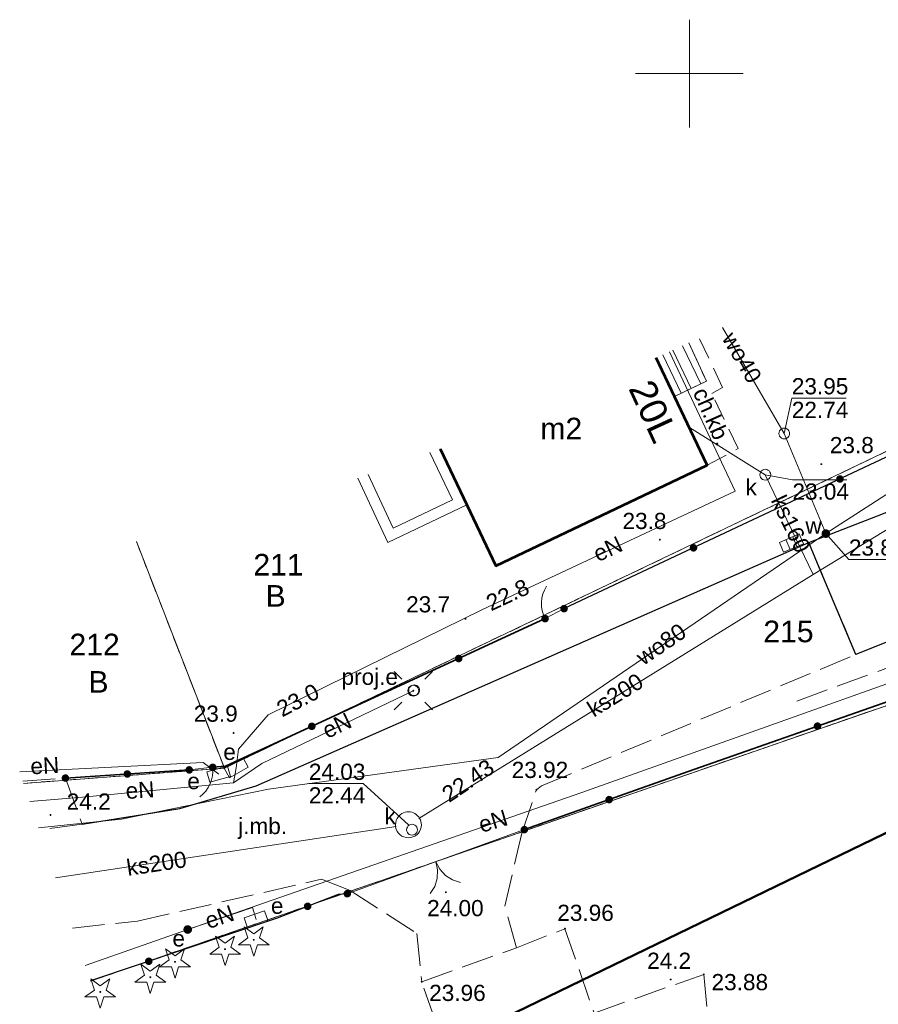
# Model space of a CAD drawing. Extents: x 5491061 to 5491264, y 5912943 to 5913060.
# Tile 6 of 7: x 5491169 to 5491209, y 5913007 to 5913052. Entities that reach past the tile are written whole.
import ezdxf
from ezdxf.enums import TextEntityAlignment as Align

# ---------------------------------------------------------------- set-up
doc = ezdxf.new("R2010")
doc.units = 0
for name, pattern in [('DGN Style 3', [2.568211, 1.834436, -0.733774]), ('PRZER1-1', [1, 0.5, -0.5]), ('PRZER2-1', [1.5, 1, -0.5]), ('PRZER3-1', [2, 1.5, -0.5])]:
    doc.linetypes.add(name, pattern=pattern)
doc.layers.get('0').update_dxf_attribs({"linetype": 'CONTINUOUS'})
for name, color, linetype, lineweight in [('GEPADR_O', 7, 'CONTINUOUS', 18), ('GEPPGD', 7, 'CONTINUOUS', 18), ('GESBTO', 7, 'CONTINUOUS', 18), ('GESBZO', 7, 'CONTINUOUS', 50), ('GESBZO_O', 7, 'CONTINUOUS', 50), ('GESDZI', 7, 'CONTINUOUS', 18), ('GESDZI_O', 7, 'CONTINUOUS', 18), ('GESKKL', 82, 'CONTINUOUS', 18), ('GESSCH', 7, 'CONTINUOUS', 18), ('GESUZY', 96, 'CONTINUOUS', 18), ('GESUZY_O', 96, 'CONTINUOUS', 18), ('GSLKBR', 7, 'CONTINUOUS', 18), ('GSLKFU', 7, 'CONTINUOUS', 18), ('GSLKOG', 7, 'CONTINUOUS', 35), ('GSLKRW', 7, 'CONTINUOUS', 25), ('GSPRDI', 96, 'CONTINUOUS', 18), ('GSPWPN', 7, 'CONTINUOUS', 13), ('GSPWPN_O', 7, 'CONTINUOUS', 13), ('GSPWPS', 7, 'CONTINUOUS', 13), ('GSPWPS_O', 7, 'CONTINUOUS', 13), ('GSSKOA', 7, 'CONTINUOUS', 18), ('GSSKOA_O', 7, 'CONTINUOUS', 18), ('GSSKOD', 7, 'CONTINUOUS', 18), ('GSSKOD_O', 7, 'CONTINUOUS', 18), ('GSSOTW', 7, 'CONTINUOUS', 18), ('GULEPR', 1, 'CONTINUOUS', 18), ('GULEPR_O', 1, 'CONTINUOUS', 18), ('GULKPR', 36, 'CONTINUOUS', 18), ('GULKPR_O', 36, 'CONTINUOUS', 18), ('GULTPR', 30, 'CONTINUOUS', 18), ('GULWPR', 5, 'CONTINUOUS', 18), ('GULWPR_O', 5, 'CONTINUOUS', 18), ('GUPELA', 7, 'CONTINUOUS', 18), ('GUPESE', 1, 'CONTINUOUS', 18), ('GUPESE_O', 1, 'CONTINUOUS', 18), ('GUPEUT', 1, 'CONTINUOUS', 18), ('GUPEUT_O', 1, 'CONTINUOUS', 18), ('GUPIKP', 7, 'CONTINUOUS', 18), ('GUPISN', 7, 'CONTINUOUS', 18), ('GUPISN_O', 7, 'CONTINUOUS', 18), ('GUPIWZ', 7, 'CONTINUOUS', 18), ('GUPIWZ_O', 7, 'CONTINUOUS', 18), ('GUPKKS', 36, 'CONTINUOUS', 18), ('GUPKSD', 36, 'CONTINUOUS', 18), ('GUPKSD_O', 36, 'CONTINUOUS', 18), ('GUPPRZ_O', 7, 'CONTINUOUS', 18), ('GUPWZA', 5, 'CONTINUOUS', 18), ('GUPWZA_O', 5, 'CONTINUOUS', 18), ('GUSIKP', 7, 'CONTINUOUS', 18), ('Siatka krzyży', 7, 'CONTINUOUS', 18), ('Zakres opracowania', 1, 'DGN Style 3', 50)]:
    doc.layers.add(name, color=color, linetype=linetype, lineweight=lineweight)
doc.styles.add('Arial', font='arial.ttf')

# ---------------------------------------------------------------- blocks, each defined once
blk = doc.blocks.new('D_GSPWPN1')
blk.add_hatch(color=0).paths.add_polyline_path([(-0.045, 0), (-0.043467, -0.011647), (-0.038971, -0.0225), (-0.03182, -0.03182), (-0.0225, -0.038971), (-0.011647, -0.043467), (0, -0.045), (0.011647, -0.043467), (0.0225, -0.038971), (0.03182, -0.03182), (0.038971, -0.0225), (0.043467, -0.011647), (0.045, 0), (0.043467, 0.011647), (0.038971, 0.0225), (0.03182, 0.03182), (0.0225, 0.038971), (0.011647, 0.043467), (0, 0.045), (-0.011647, 0.043467), (-0.0225, 0.038971), (-0.03182, 0.03182), (-0.038971, 0.0225), (-0.043467, 0.011647)])
blk = doc.blocks.new('D_GSPWPS1')
blk.add_hatch(color=0).paths.add_polyline_path([(-0.045, 0), (-0.043467, -0.011647), (-0.038971, -0.0225), (-0.03182, -0.03182), (-0.0225, -0.038971), (-0.011647, -0.043467), (0, -0.045), (0.011647, -0.043467), (0.0225, -0.038971), (0.03182, -0.03182), (0.038971, -0.0225), (0.043467, -0.011647), (0.045, 0), (0.043467, 0.011647), (0.038971, 0.0225), (0.03182, 0.03182), (0.0225, 0.038971), (0.011647, 0.043467), (0, 0.045), (-0.011647, 0.043467), (-0.0225, 0.038971), (-0.03182, 0.03182), (-0.038971, 0.0225), (-0.043467, 0.011647)])
blk = doc.blocks.new('D_GSPRDI1')
blk.add_hatch(color=0).paths.add_polyline_path([(0, -0.045), (0.013906, -0.042798), (0.02645, -0.036406), (0.036406, -0.02645), (0.042798, -0.013906), (0.045, 0), (0.042798, 0.013906), (0.036406, 0.02645), (0.02645, 0.036406), (0.013906, 0.042798), (0, 0.045), (-0.013906, 0.042798), (-0.02645, 0.036406), (-0.036406, 0.02645), (-0.042798, 0.013906), (-0.045, 0), (-0.042798, -0.013906), (-0.036406, -0.02645), (-0.02645, -0.036406), (-0.013906, -0.042798)])
at = {"color": 0}
blk.add_lwpolyline([(0.272471, 0.088531), (0.713338, -0.231778), (0.168396, -0.231778), (0, -0.750048), (-0.168396, -0.231778), (-0.713338, -0.231778), (-0.272471, 0.088531), (-0.440867, 0.606801), (0, 0.286493), (0.440867, 0.606801)], close=True, dxfattribs=at)
blk = doc.blocks.new('D_GUPKSD1_1')
at = {"color": 0}
blk.add_lwpolyline([(0, 0.25), (0.064705, 0.241481), (0.125, 0.216506), (0.176777, 0.176777), (0.216506, 0.125), (0.241481, 0.064705), (0.25, 0), (0.241481, -0.064705), (0.216506, -0.125), (0.176777, -0.176777), (0.125, -0.216506), (0.064705, -0.241481), (0, -0.25), (-0.064705, -0.241481), (-0.125, -0.216506), (-0.176777, -0.176777), (-0.216506, -0.125), (-0.241481, -0.064705), (-0.25, 0), (-0.241481, 0.064705), (-0.216506, 0.125), (-0.176777, 0.176777), (-0.125, 0.216506), (-0.064705, 0.241481)], close=True, dxfattribs=at)
blk = doc.blocks.new('D_GUPKKS1')
at = {"color": 0}
blk.add_lwpolyline([(0.5, -0.25), (-0.5, -0.25), (-0.5, 0.25), (0.5, 0.25)], close=True, dxfattribs=at)
for points in [[(-0.175, -0.25), (-0.175, 0.25)], [(0.175, -0.25), (0.175, 0.25)]]:
    blk.add_lwpolyline(points, dxfattribs=at)
blk = doc.blocks.new('D_GUPESE1')
at = {"color": 0}
blk.add_lwpolyline([(-0.5, -0.25), (-0.5, 0.25), (0.5, 0.25), (0.5, -0.25)], close=True, dxfattribs=at)
blk = doc.blocks.new('D_GUPEUT1')
blk.add_hatch(color=0).paths.add_polyline_path([(-0.2, 0), (-0.193185, -0.051764), (-0.173205, -0.1), (-0.141421, -0.141421), (-0.1, -0.173205), (-0.051764, -0.193185), (0, -0.2), (0.051764, -0.193185), (0.1, -0.173205), (0.141421, -0.141421), (0.173205, -0.1), (0.193185, -0.051764), (0.2, 0), (0.193185, 0.051764), (0.173205, 0.1), (0.141421, 0.141421), (0.1, 0.173205), (0.051764, 0.193185), (0, 0.2), (-0.051764, 0.193185), (-0.1, 0.173205), (-0.141421, 0.141421), (-0.173205, 0.1), (-0.193185, 0.051764)])
blk = doc.blocks.new('D_GUPELA2')
blk.add_hatch(color=0).paths.add_polyline_path([(-0.001087, 0.044987), (0.011881, 0.043403), (0.021281, 0.03965), (0.030065, 0.033482), (0.038133, 0.023893), (0.043117, 0.012881), (0.044986, 0.001113), (0.044323, -0.007777), (0.040557, -0.019497), (0.033417, -0.030138), (0.024849, -0.037517), (0.013788, -0.042836), (0.002013, -0.044955), (-0.00982, -0.043916), (-0.020466, -0.040077), (-0.029541, -0.033946), (-0.036867, -0.025804), (-0.04187, -0.01649), (-0.04461, -0.005909), (-0.044532, 0.006476), (-0.041285, 0.017903), (-0.034764, 0.028574), (-0.024479, 0.03776), (-0.013449, 0.042943)])
at = {"color": 0}
for points in [[(-0.883883, 0.883883), (-0.53033, 0.53033)], [(0.883883, 0.883883), (0.53033, 0.53033)], [(-0.883883, -0.883883), (-0.53033, -0.53033)], [(0.883883, -0.883883), (0.53033, -0.53033)]]:
    blk.add_lwpolyline(points, dxfattribs=at)
blk = doc.blocks.new('D_GUPELA1')
at = {"color": 0}
blk.add_lwpolyline([(0, 0.25), (0.064705, 0.241481), (0.125, 0.216506), (0.176777, 0.176777), (0.216506, 0.125), (0.241481, 0.064705), (0.25, 0), (0.241481, -0.064705), (0.216506, -0.125), (0.176777, -0.176777), (0.125, -0.216506), (0.064705, -0.241481), (0, -0.25), (-0.064705, -0.241481), (-0.125, -0.216506), (-0.176777, -0.176777), (-0.216506, -0.125), (-0.241481, -0.064705), (-0.25, 0), (-0.241481, 0.064705), (-0.216506, 0.125), (-0.176777, 0.176777), (-0.125, 0.216506), (-0.064705, 0.241481)], close=True, dxfattribs=at)
blk = doc.blocks.new('D_GUPWZA1')
blk.add_hatch(color=0).paths.add_polyline_path([(-0.2, 0), (-0.193185, -0.051764), (-0.173205, -0.1), (-0.141421, -0.141421), (-0.1, -0.173205), (-0.051764, -0.193185), (0, -0.2), (0.051764, -0.193185), (0.1, -0.173205), (0.141421, -0.141421), (0.173205, -0.1), (0.193185, -0.051764), (0.2, 0), (0.193185, 0.051764), (0.173205, 0.1), (0.141421, 0.141421), (0.1, 0.173205), (0.051764, 0.193185), (0, 0.2), (-0.051764, 0.193185), (-0.1, 0.173205), (-0.141421, 0.141421), (-0.173205, 0.1), (-0.193185, 0.051764)])
blk = doc.blocks.new('D_GUPIKP1_1')
at = {"color": 0}
blk.add_lwpolyline([(0, 0.25), (0.064705, 0.241481), (0.125, 0.216506), (0.176777, 0.176777), (0.216506, 0.125), (0.241481, 0.064705), (0.25, 0), (0.241481, -0.064705), (0.216506, -0.125), (0.176777, -0.176777), (0.125, -0.216506), (0.064705, -0.241481), (0, -0.25), (-0.064705, -0.241481), (-0.125, -0.216506), (-0.176777, -0.176777), (-0.216506, -0.125), (-0.241481, -0.064705), (-0.25, 0), (-0.241481, 0.064705), (-0.216506, 0.125), (-0.176777, 0.176777), (-0.125, 0.216506), (-0.064705, 0.241481)], close=True, dxfattribs=at)
blk = doc.blocks.new('D_GUPIWZ1_1')
at = {"color": 0}
blk.add_lwpolyline([(0, 0.25), (0.064705, 0.241481), (0.125, 0.216506), (0.176777, 0.176777), (0.216506, 0.125), (0.241481, 0.064705), (0.25, 0), (0.241481, -0.064705), (0.216506, -0.125), (0.176777, -0.176777), (0.125, -0.216506), (0.064705, -0.241481), (0, -0.25), (-0.064705, -0.241481), (-0.125, -0.216506), (-0.176777, -0.176777), (-0.216506, -0.125), (-0.241481, -0.064705), (-0.25, 0), (-0.241481, 0.064705), (-0.216506, 0.125), (-0.176777, 0.176777), (-0.125, 0.216506), (-0.064705, 0.241481)], close=True, dxfattribs=at)
blk = doc.blocks.new('D_GUPISN1')
at = {"color": 0}
blk.add_lwpolyline([(0, 0.25), (0.064705, 0.241481), (0.125, 0.216506), (0.176777, 0.176777), (0.216506, 0.125), (0.241481, 0.064705), (0.25, 0), (0.241481, -0.064705), (0.216506, -0.125), (0.176777, -0.176777), (0.125, -0.216506), (0.064705, -0.241481), (0, -0.25), (-0.064705, -0.241481), (-0.125, -0.216506), (-0.176777, -0.176777), (-0.216506, -0.125), (-0.241481, -0.064705), (-0.25, 0), (-0.241481, 0.064705), (-0.216506, 0.125), (-0.176777, 0.176777), (-0.125, 0.216506), (-0.064705, 0.241481)], close=True, dxfattribs=at)
blk = doc.blocks.new('D_GEPPGD1_2')
blk.add_hatch(color=0).paths.add_polyline_path([(0, -0.045), (0.013906, -0.042798), (0.02645, -0.036406), (0.036406, -0.02645), (0.042798, -0.013906), (0.045, 0), (0.042798, 0.013906), (0.036406, 0.02645), (0.02645, 0.036406), (0.013906, 0.042798), (0, 0.045), (-0.013906, 0.042798), (-0.02645, 0.036406), (-0.036406, 0.02645), (-0.042798, 0.013906), (-0.045, 0), (-0.042798, -0.013906), (-0.036406, -0.02645), (-0.02645, -0.036406), (-0.013906, -0.042798)])
blk = doc.blocks.new('D_KOLO')
blk.add_hatch(color=0).paths.add_polyline_path([(-0.175, 0), (-0.169037, -0.045293), (-0.151554, -0.0875), (-0.123744, -0.123744), (-0.0875, -0.151554), (-0.045293, -0.169037), (0, -0.175), (0.045293, -0.169037), (0.0875, -0.151554), (0.123744, -0.123744), (0.151554, -0.0875), (0.169037, -0.045293), (0.175, 0), (0.169037, 0.045293), (0.151554, 0.0875), (0.123744, 0.123744), (0.0875, 0.151554), (0.045293, 0.169037), (0, 0.175), (-0.045293, 0.169037), (-0.0875, 0.151554), (-0.123744, 0.123744), (-0.151554, 0.0875), (-0.169037, 0.045293)])
blk = doc.blocks.new('D_GSLKOG1')
blk.add_hatch(color=0).paths.add_polyline_path([(-0.175, 0), (-0.169037, -0.045293), (-0.151554, -0.0875), (-0.123744, -0.123744), (-0.0875, -0.151554), (-0.045293, -0.169037), (0, -0.175), (0.045293, -0.169037), (0.0875, -0.151554), (0.123744, -0.123744), (0.151554, -0.0875), (0.169037, -0.045293), (0.175, 0), (0.169037, 0.045293), (0.151554, 0.0875), (0.123744, 0.123744), (0.0875, 0.151554), (0.045293, 0.169037), (0, 0.175), (-0.045293, 0.169037), (-0.0875, 0.151554), (-0.123744, 0.123744), (-0.151554, 0.0875), (-0.169037, 0.045293)])
blk = doc.blocks.new('D_GSLKFU1')
at = {"color": 0}
blk.add_lwpolyline([(0, 0), (-0.012833, -0.195789), (-0.051111, -0.388229), (-0.114181, -0.574025), (-0.200962, -0.75), (-0.30997, -0.913142), (-0.43934, -1.06066), (-0.586858, -1.19003), (-0.75, -1.299038)], dxfattribs=at)
blk = doc.blocks.new('D_GSLKBR1')
at = {"color": 0}
for points in [[(1.299038, 0.75), (1.06066, 0.43934), (0.75, 0.200962), (0.388229, 0.051111), (0, 0)], [(0, 0), (0.388229, -0.051111), (0.75, -0.200962), (1.06066, -0.43934), (1.299038, -0.75)]]:
    blk.add_lwpolyline(points, dxfattribs=at)

msp = doc.modelspace()

# ---------------------------------------------------------------- linework, layer by layer
at = {"layer": 'GESBTO', "color": 7, "linetype": 'Continuous', "lineweight": 13, "elevation": 10.18, "flags": 128}
for points in [[(5491184.636, 5913031.245), (5491186.02, 5913028.27), (5491189.68, 5913030.01), (5491188.441, 5913032.613)], [(5491185.108, 5913031.415), (5491186.261, 5913028.938), (5491189.014, 5913030.247), (5491187.968, 5913032.443)]]:
    msp.add_lwpolyline(points, dxfattribs=at)
at = {"layer": 'GESBZO', "color": 250, "linetype": 'Continuous', "lineweight": 53, "elevation": 10.18, "flags": 128}
msp.add_lwpolyline([(5491188.441, 5913032.613), (5491189.68, 5913030.01), (5491191.03, 5913027.19), (5491200.83, 5913031.85), (5491199.31, 5913035.04), (5491198.456, 5913036.83)], dxfattribs=at)
at = {"layer": 'GESDZI', "color": 7, "linetype": 'Continuous', "lineweight": 13, "elevation": 10.22, "flags": 128}
for points in [[(5491174.36, 5913028.32), (5491178.44, 5913017.81), (5491212.9, 5913034.29), (5491209.582, 5913041.914)], [(5491172.232, 5913007.936), (5491217.7, 5913023.67), (5491212.9, 5913034.29), (5491178.44, 5913017.81), (5491169.13, 5913017.106)], [(5491169.13, 5913017.106), (5491178.44, 5913017.81), (5491174.36, 5913028.32)], [(5491177.467, 5912992.464), (5491198.54, 5912994.11), (5491195.8, 5912999.17), (5491222.72, 5913013.04), (5491217.7, 5913023.67), (5491172.232, 5913007.936)]]:
    msp.add_lwpolyline(points, dxfattribs=at)
at = {"layer": 'GESKKL', "color": 92, "linetype": 'PRZER3-1', "lineweight": 13, "elevation": 10.06}
msp.add_lwpolyline([(5491177.467, 5912992.464), (5491198.54, 5912994.11), (5491195.8, 5912999.17), (5491222.72, 5913013.04), (5491217.7, 5913023.67), (5491172.232, 5913007.936)], dxfattribs=at)
at = {"layer": 'GESSCH', "color": 7, "linetype": 'Continuous', "lineweight": 13, "elevation": 10.18, "flags": 128}
for points in [[(5491199.976, 5913037.524), (5491200.79, 5913035.74), (5491199.31, 5913035.04), (5491198.456, 5913036.83)], [(5491199.682, 5913037.39), (5491200.529, 5913035.616)], [(5491198.773, 5913036.974), (5491199.625, 5913035.189)], [(5491199.228, 5913037.182), (5491200.077, 5913035.403)]]:
    msp.add_lwpolyline(points, dxfattribs=at)
at = {"layer": 'GESUZY', "color": 96, "linetype": 'PRZER1-1', "lineweight": 13, "elevation": 10.08}
for points in [[(5491174.36, 5913028.32), (5491178.44, 5913017.81), (5491212.9, 5913034.29), (5491209.582, 5913041.914)], [(5491172.232, 5913007.936), (5491217.7, 5913023.67), (5491212.9, 5913034.29), (5491178.44, 5913017.81), (5491169.13, 5913017.105)], [(5491169.13, 5913017.105), (5491178.44, 5913017.81), (5491174.36, 5913028.32)], [(5491177.467, 5912992.464), (5491198.54, 5912994.11), (5491195.8, 5912999.17), (5491222.72, 5913013.04), (5491217.7, 5913023.67), (5491172.232, 5913007.936)]]:
    msp.add_lwpolyline(points, dxfattribs=at)
at = {"layer": 'GSLKBR', "color": 7, "linetype": 'Continuous', "lineweight": 18, "elevation": 10.18}
msp.add_lwpolyline([(5491184.14, 5913011.99), (5491192.35, 5913014.96)], dxfattribs=at)
at = {"layer": 'GSLKFU', "color": 7, "linetype": 'Continuous', "lineweight": 18, "elevation": 10.18}
for points in [[(5491194.191, 5913025.203), (5491193.31, 5913024.74)], [(5491176.81, 5913017.73), (5491177.9, 5913017.85)]]:
    msp.add_lwpolyline(points, dxfattribs=at)
at = {"layer": 'GSLKOG', "color": 7, "linetype": 'Continuous', "lineweight": 30, "elevation": 10.18, "flags": 128}
for points in [[(5491209.548, 5913041.899), (5491212.98, 5913034.03), (5491194.191, 5913025.203)], [(5491184.14, 5913011.99), (5491183.71, 5913011.96), (5491180.89, 5913010.85), (5491172.226, 5913007.955)]]:
    msp.add_lwpolyline(points, dxfattribs=at)
at = {"layer": 'GSLKOG', "color": 7, "linetype": 'Continuous', "lineweight": 35, "elevation": 10.18}
for points in [[(5491193.31, 5913024.74), (5491178.49, 5913017.9), (5491177.9, 5913017.85)], [(5491192.35, 5913014.96), (5491200.209, 5913017.746), (5491211.668, 5913021.767), (5491217.7, 5913023.57)], [(5491176.81, 5913017.73), (5491171.07, 5913017.35)]]:
    msp.add_lwpolyline(points, dxfattribs=at)
at = {"layer": 'GSLKRW', "color": 7, "linetype": 'Continuous', "lineweight": 25, "elevation": 10.18}
for points in [[(5491221.077, 5913022.13), (5491219.857, 5913023.97), (5491218.621, 5913024.745), (5491217.419, 5913025.318), (5491216.902, 5913025.633), (5491215.757, 5913025.79), (5491214.948, 5913025.813), (5491214.071, 5913025.633), (5491207.72, 5913023.08), (5491205.938, 5913027.303), (5491205.54, 5913028.27), (5491209.003, 5913029.607), (5491210.767, 5913030.368), (5491211.769, 5913031.068), (5491212.76, 5913032.144), (5491213.327, 5913032.941), (5491213.883, 5913034.149), (5491214.076, 5913035.26), (5491214.065, 5913036.601)], [(5491171.84, 5913015.21), (5491176.37, 5913015.94), (5491179.92, 5913016.99), (5491205.54, 5913028.27)]]:
    msp.add_lwpolyline(points, dxfattribs=at)
at = {"layer": 'GSSKOA', "color": 7, "linetype": 'PRZER3-1', "lineweight": 18, "elevation": 10.18}
msp.add_lwpolyline([(5491221.077, 5913022.13), (5491219.857, 5913023.97), (5491218.621, 5913024.745), (5491217.419, 5913025.318), (5491216.902, 5913025.633), (5491215.757, 5913025.79), (5491214.948, 5913025.813), (5491214.071, 5913025.633), (5491207.72, 5913023.08), (5491205.54, 5913028.27), (5491209.003, 5913029.607), (5491210.767, 5913030.368), (5491211.769, 5913031.068), (5491212.76, 5913032.144), (5491213.327, 5913032.941), (5491213.883, 5913034.149), (5491214.076, 5913035.26), (5491214.065, 5913036.601)], close=True, dxfattribs=at)
at = {"layer": 'GSSKOA', "color": 7, "linetype": 'PRZER3-1', "lineweight": 13, "elevation": 10.18}
msp.add_lwpolyline([(5491171.398, 5913010.401), (5491174.42, 5913010.72), (5491182.95, 5913012.66), (5491184.28, 5913012.14), (5491187.37, 5913010.14), (5491187.59, 5913007.91), (5491191.98, 5913009.48), (5491191.45, 5913011.41), (5491192.23, 5913014.8), (5491192.91, 5913016.81), (5491193.15, 5913016.99), (5491207.72, 5913023.08), (5491205.54, 5913028.27), (5491179.92, 5913016.99), (5491176.37, 5913015.94), (5491171.84, 5913015.21), (5491169.861, 5913014.945)], dxfattribs=at)
at = {"layer": 'GSSKOD', "color": 7, "linetype": 'PRZER2-1', "lineweight": 13, "elevation": 10.18}
msp.add_lwpolyline([(5491199.976, 5913037.524), (5491200.79, 5913035.74), (5491199.31, 5913035.04), (5491200.83, 5913031.85), (5491202.26, 5913032.62), (5491201.04, 5913035.17), (5491201.54, 5913035.45), (5491200.459, 5913037.745)], dxfattribs=at)
at = {"layer": 'GSSOTW', "color": 7, "linetype": 'PRZER3-1', "lineweight": 13, "elevation": 10.18}
msp.add_lwpolyline([(5491169.094, 5913017.21), (5491171.07, 5913017.35), (5491171.84, 5913015.21), (5491169.861, 5913014.945)], dxfattribs=at)
at = {"layer": 'GSSOTW', "color": 7, "linetype": 'PRZER3-1', "lineweight": 18, "elevation": 10.18}
msp.add_lwpolyline([(5491187.59, 5913007.91), (5491191.98, 5913009.48), (5491194.23, 5913010.37), (5491195.58, 5913006.46), (5491200.67, 5913008.25), (5491200.98, 5913005.04), (5491204.9, 5913006.29), (5491205.88, 5913003.77), (5491204.19, 5913002.52), (5491198.36, 5913000.19), (5491198.6, 5912999.58), (5491191.45, 5912996.75)], close=True, dxfattribs=at)
at = {"layer": 'GULEPR', "color": 1, "linetype": 'Continuous', "lineweight": 13, "elevation": 10.14, "flags": 128}
for points in [[(5491178.99, 5913017.83), (5491179.09, 5913018.69), (5491180.47, 5913020.28), (5491190.37, 5913025.15), (5491202.13, 5913030.65), (5491199.073, 5913037.112)], [(5491225.494, 5913034.866), (5491224.532, 5913034.578), (5491227.637, 5913028.413), (5491219.053, 5913025.24), (5491195.015, 5913016.68), (5491176.74, 5913010.33), (5491171.984, 5913008.67)], [(5491168.95, 5913017.636), (5491177.46, 5913018.07), (5491178.178, 5913017.53)], [(5491169.414, 5913016.266), (5491171.87, 5913016.47), (5491178.87, 5913017.13)]]:
    msp.add_lwpolyline(points, dxfattribs=at)
at = {"layer": 'GULEPR', "color": 1, "linetype": 'Continuous', "lineweight": 18, "true_color": 0xff0000, "elevation": 10.14}
for points in [[(5491178.87, 5913017.13), (5491180.18, 5913018.03), (5491187.2, 5913021.4)], [(5491178.87, 5913017.13), (5491178.99, 5913017.83)], [(5491176.74, 5913010.33), (5491179.74, 5913011.35), (5491179.91, 5913010.8)]]:
    msp.add_lwpolyline(points, dxfattribs=at)
at = {"layer": 'GULKPR', "color": 36, "linetype": 'Continuous', "lineweight": 18, "true_color": 0x803300, "elevation": 10.14}
for points in [[(5491220.119, 5913035.53), (5491205.74, 5913026.78), (5491187.464, 5913015.484)], [(5491205.74, 5913026.78), (5491203.52, 5913031.41), (5491199.999, 5913033.595)]]:
    msp.add_lwpolyline(points, dxfattribs=at)
at = {"layer": 'GULKPR', "color": 36, "linetype": 'Continuous', "lineweight": 13, "elevation": 10.14, "flags": 128}
msp.add_lwpolyline([(5491186.41, 5913015.099), (5491170.609, 5913012.732)], dxfattribs=at)
at = {"layer": 'GULTPR', "color": 30, "linetype": 'PRZER3-1', "lineweight": 13, "elevation": 10.14}
msp.add_lwpolyline([(5491209.752, 5913041.992), (5491213.19, 5913034.12), (5491212.85, 5913033.45), (5491211.28, 5913032.52), (5491213.9, 5913024.18), (5491204.79, 5913020.85)], dxfattribs=at)
at = {"layer": 'GULWPR', "color": 5, "linetype": 'Continuous', "lineweight": 13, "elevation": 10.14, "flags": 128}
for points in [[(5491206.33, 5913028.68), (5491204.4, 5913033.32), (5491201.533, 5913038.236)], [(5491212.629, 5913032.742), (5491206.33, 5913028.68), (5491191.138, 5913018.301), (5491180.485, 5913016.831), (5491173.671, 5913015.438), (5491169.825, 5913015.05)]]:
    msp.add_lwpolyline(points, dxfattribs=at)
at = {"layer": 'GUPPRZ_O', "color": 5, "linetype": 'Continuous', "lineweight": 13, "true_color": 0x0000ff, "elevation": 10.8, "flags": 128}
for points in [[(5491204.4, 5913033.32), (5491204.749, 5913034.963), (5491207.269, 5913034.963)], [(5491206.33, 5913028.68), (5491207.395, 5913027.488), (5491209.915, 5913027.488)]]:
    msp.add_lwpolyline(points, dxfattribs=at)
at = {"layer": 'GUPPRZ_O', "color": 36, "linetype": 'Continuous', "lineweight": 13, "true_color": 0x803300, "elevation": 10.8, "flags": 128}
msp.add_lwpolyline([(5491203.52, 5913031.41), (5491204.778, 5913031.176), (5491207.298, 5913031.176)], dxfattribs=at)
at = {"layer": 'GUPPRZ_O', "color": 7, "linetype": 'Continuous', "lineweight": 13, "elevation": 10.8, "flags": 128}
msp.add_lwpolyline([(5491186.974, 5913015.183), (5491184.876, 5913017.096), (5491182.356, 5913017.096)], dxfattribs=at)
at = {"layer": 'GUSIKP', "color": 36, "linetype": 'Continuous', "lineweight": 18, "true_color": 0x803300, "elevation": 10.14}
msp.add_lwpolyline([(5491187.574, 5913015.183, 0.57735), (5491186.674, 5913015.703, 1.732051)], format="xyb", close=True, dxfattribs=at)
at = {"layer": 'Siatka krzyży', "linetype": 'Continuous', "elevation": 100, "flags": 128}
for points in [[(5491200, 5913047.5), (5491200, 5913052.5)], [(5491200, 5913047.5), (5491200, 5913052.5)], [(5491200, 5913050), (5491197.5, 5913050)], [(5491200, 5913050), (5491202.5, 5913050)]]:
    msp.add_lwpolyline(points, dxfattribs=at)
at = {"layer": 'Zakres opracowania', "color": 6, "linetype": 'Continuous', "ltscale": 0.5, "flags": 128}
msp.add_lwpolyline([(5491202.667, 5912975.106), (5491257.439, 5912981.081), (5491234.581, 5913027.141), (5491186.456, 5913003.823)], close=True, dxfattribs=at)

# ---------------------------------------------------------------- block references
at = {"layer": 'GEPPGD', "color": 7, "linetype": 'Continuous', "lineweight": 18}
msp.add_blockref('D_GEPPGD1_2', (5491178.44, 5913017.81, 10.24), dxfattribs=at)
at = {"layer": 'GSLKBR', "color": 7, "linetype": 'Continuous', "lineweight": 18, "rotation": 289.8877911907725}
msp.add_blockref('D_GSLKBR1', (5491188.245, 5913013.475, 10.18), dxfattribs=at)
at = {"layer": 'GSLKFU', "color": 7, "linetype": 'Continuous', "lineweight": 18}
for p, rotation in [((5491193.31, 5913024.74, 10.18), 207.7236842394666), ((5491177.9, 5913017.85, 10.18), 6.282492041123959)]:
    msp.add_blockref('D_GSLKFU1', p, dxfattribs=dict(at, rotation=rotation))
at = {"layer": 'GSLKOG', "color": 7, "linetype": 'Continuous', "lineweight": 35}
for name, p, rotation in [('D_KOLO', (5491206.98, 5913031.211, 10.18), 205.1639576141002), ('D_KOLO', (5491206.98, 5913031.211, 10.18), 205.1639576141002), ('D_KOLO', (5491200.191, 5913028.022, 10.18), 205.1639576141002), ('D_KOLO', (5491200.191, 5913028.022, 10.18), 205.1639576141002), ('D_GSLKOG1', (5491194.191, 5913025.203, 10.18), 205.1639576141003), ('D_GSLKOG1', (5491193.31, 5913024.74, 10.18), 204.7751405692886), ('D_KOLO', (5491189.305, 5913022.891, 10.18), 204.7751405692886), ('D_KOLO', (5491189.305, 5913022.891, 10.18), 204.7751405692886), ('D_KOLO', (5491182.495, 5913019.749, 10.18), 204.7751405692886), ('D_KOLO', (5491182.495, 5913019.749, 10.18), 204.7751405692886), ('D_KOLO', (5491205.939, 5913019.757, 10.18), 19.33563283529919), ('D_KOLO', (5491205.939, 5913019.757, 10.18), 19.33563283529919), ('D_KOLO', (5491173.94, 5913017.54, 10.18), 183.7875735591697), ('D_KOLO', (5491173.94, 5913017.54, 10.18), 183.7875735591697), ('D_GSLKOG1', (5491176.81, 5913017.73, 10.18), 183.7875735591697), ('D_GSLKOG1', (5491177.9, 5913017.85, 10.18), 184.844000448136), ('D_GSLKOG1', (5491171.07, 5913017.35, 10.18), 183.7875735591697), ('D_KOLO', (5491196.28, 5913016.353, 10.18), 19.52221991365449), ('D_KOLO', (5491196.28, 5913016.353, 10.18), 19.52221991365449), ('D_GSLKOG1', (5491192.35, 5913014.96, 10.18), 19.5222199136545), ('D_GSLKOG1', (5491184.14, 5913011.99, 10.18), 183.9909131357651), ('D_KOLO', (5491182.3, 5913011.405, 10.18), 201.4854433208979), ('D_KOLO', (5491182.3, 5913011.405, 10.18), 201.4854433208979), ('D_KOLO', (5491174.935, 5913008.86, 10.18), 198.4782344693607), ('D_KOLO', (5491174.935, 5913008.86, 10.18), 198.4782344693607)]:
    msp.add_blockref(name, p, dxfattribs=dict(at, rotation=rotation))
at = {"layer": 'GSPRDI', "color": 96, "linetype": 'Continuous', "lineweight": 18, "true_color": 0x008000}
for p in [(5491179.803, 5913009.852, 10.12), (5491178.472, 5913009.419, 10.12), (5491176.152, 5913008.831, 10.12), (5491175.007, 5913008.12, 10.12), (5491172.686, 5913007.439, 10.12)]:
    msp.add_blockref('D_GSPRDI1', p, dxfattribs=at)
at = {"layer": 'GSPWPN', "color": 7, "linetype": 'Continuous', "lineweight": 13}
for p in [(5491206.12, 5913031.9, 10.08), (5491198.63, 5913028.4, 10.08), (5491189.62, 5913024.73, 10.08), (5491178.87, 5913019.44, 10.08), (5491170.381, 5913015.638, 10.08), (5491199.131, 5913008.013, 10.08)]:
    msp.add_blockref('D_GSPWPN1', p, dxfattribs=at)
at = {"layer": 'GSPWPS', "color": 7, "linetype": 'Continuous', "lineweight": 13}
for p in [(5491192.91, 5913016.81, 10.08), (5491188.71, 5913012.06, 10.08), (5491194.23, 5913010.37, 10.08), (5491200.67, 5913008.25, 10.08), (5491187.59, 5913007.91, 10.08)]:
    msp.add_blockref('D_GSPWPS1', p, dxfattribs=at)
at = {"layer": 'GUPELA', "color": 7, "linetype": 'Continuous', "lineweight": 18}
for name, p in [('D_GUPELA2', (5491187.2, 5913021.4, 10.15)), ('D_GUPELA1', (5491187.2, 5913021.4, 10.16))]:
    msp.add_blockref(name, p, dxfattribs=at)
at = {"layer": 'GUPESE', "color": 1, "linetype": 'Continuous', "lineweight": 18, "true_color": 0xff0000}
for p, rotation in [((5491178.99, 5913017.83, 10.16), 29.13899766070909), ((5491178.178, 5913017.53, 10.16), 15.62071457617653), ((5491179.91, 5913010.8, 10.16), 18.75036189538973)]:
    msp.add_blockref('D_GUPESE1', p, dxfattribs=dict(at, rotation=rotation))
at = {"layer": 'GUPEUT', "color": 1, "linetype": 'Continuous', "lineweight": 18, "true_color": 0xff0000}
msp.add_blockref('D_GUPEUT1', (5491176.74, 5913010.33, 10.16), dxfattribs=at)
at = {"layer": 'GUPIKP', "color": 5, "linetype": 'Continuous', "lineweight": 18, "true_color": 0x0000ff}
msp.add_blockref('D_GUPIKP1_1', (5491204.4, 5913033.32, 10.16), dxfattribs=at)
at = {"layer": 'GUPISN', "color": 7, "linetype": 'Continuous', "lineweight": 18}
msp.add_blockref('D_GUPISN1', (5491187.24, 5913021.42, 10.16), dxfattribs=at)
at = {"layer": 'GUPIWZ', "color": 7, "linetype": 'Continuous', "lineweight": 18}
msp.add_blockref('D_GUPIWZ1_1', (5491187.14, 5913014.957, 10.18), dxfattribs=at)
at = {"layer": 'GUPKKS', "color": 36, "linetype": 'Continuous', "lineweight": 18, "true_color": 0x803300, "rotation": 23.18471194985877}
msp.add_blockref('D_GUPKKS1', (5491204.73, 5913028.24, 10.16), dxfattribs=at)
at = {"layer": 'GUPKSD', "color": 36, "linetype": 'Continuous', "lineweight": 18, "true_color": 0x803300}
msp.add_blockref('D_GUPKSD1_1', (5491203.52, 5913031.41, 10.16), dxfattribs=at)
at = {"layer": 'GUPWZA', "color": 5, "linetype": 'Continuous', "lineweight": 18, "true_color": 0x0000ff}
msp.add_blockref('D_GUPWZA1', (5491206.33, 5913028.68, 10.16), dxfattribs=at)

# ---------------------------------------------------------------- texts
at = {"layer": 'GEPADR_O', "color": 7, "linetype": 'Continuous', "lineweight": 0, "style": 'Arial'}
msp.add_text('20L', height=1.25, rotation=294.6587, dxfattribs=at).set_placement((5491197.156, 5913035.417))
at = {"layer": 'GESBZO_O', "color": 7, "linetype": 'Continuous', "lineweight": 0, "style": 'Arial'}
msp.add_text('m2', height=1, dxfattribs=at).set_placement((5491194.06, 5913033.05), align=Align.CENTER)
at = {"layer": 'GESDZI_O', "color": 7, "linetype": 'Continuous', "lineweight": 0, "style": 'Arial'}
for s, p in [('211', (5491179.785, 5913026.739)), ('215', (5491203.428, 5913023.646)), ('212', (5491171.259, 5913023.041))]:
    msp.add_text(s, height=1, dxfattribs=at).set_placement(p)
at = {"layer": 'GESUZY_O', "color": 96, "linetype": 'Continuous', "lineweight": 0, "style": 'Arial'}
for p in [(5491180.817, 5913025.294), (5491172.605, 5913021.309)]:
    msp.add_text('B', height=1, dxfattribs=at).set_placement(p, align=Align.CENTER)
at = {"layer": 'GSPWPN_O', "color": 7, "linetype": 'Continuous', "lineweight": 0, "style": 'Arial'}
for s, p in [('23.8', (5491206.512, 5913032.407)), ('23.8', (5491196.899, 5913028.893)), ('23.7', (5491186.867, 5913025.029)), ('23.9', (5491177.021, 5913019.962)), ('24.2', (5491171.131, 5913015.888)), ('24.2', (5491198.041, 5913008.508))]:
    msp.add_text(s, height=0.75, dxfattribs=at).set_placement(p)
at = {"layer": 'GSPWPS_O', "color": 7, "linetype": 'Continuous', "lineweight": 0, "style": 'Arial'}
for s, p in [('23.92', (5491191.762, 5913017.354)), ('24.00', (5491187.84, 5913010.948)), ('23.96', (5491193.876, 5913010.73)), ('23.88', (5491201.027, 5913007.518)), ('23.96', (5491187.935, 5913007.019))]:
    msp.add_text(s, height=0.75, dxfattribs=at).set_placement(p)
at = {"layer": 'GSSKOA_O', "color": 7, "linetype": 'Continuous', "lineweight": 0, "style": 'Arial'}
msp.add_text('j.mb.', height=0.75, dxfattribs=at).set_placement((5491180.215, 5913014.753), align=Align.CENTER)
at = {"layer": 'GSSKOD_O', "color": 7, "linetype": 'Continuous', "lineweight": 0, "style": 'Arial'}
msp.add_text('ch.kb.', height=0.75, rotation=293.9317, dxfattribs=at).set_placement((5491200.714, 5913033.957), align=Align.CENTER)
at = {"layer": 'GULEPR_O', "color": 1, "linetype": 'Continuous', "lineweight": 0, "true_color": 0xff0000, "style": 'Arial'}
for rotation, p in [(25.0649, (5491196.374, 5913027.634)), (25.6437, (5491183.817, 5913019.45)), (2.9207, (5491170.133, 5913017.555)), (18.778, (5491178.334, 5913010.562))]:
    msp.add_text('eN', height=0.75, rotation=rotation, dxfattribs=at).set_placement(p, align=Align.CENTER)
at = {"layer": 'GULEPR_O', "color": 1, "linetype": 'Continuous', "lineweight": 0, "style": 'Arial'}
for rotation, p in [(3.7093, (5491174.553, 5913016.422)), (16.4762, (5491191.004, 5913014.998))]:
    msp.add_text('eN', height=0.75, rotation=rotation, dxfattribs=at).set_placement(p, align=Align.CENTER)
at = {"layer": 'GULKPR_O', "color": 36, "linetype": 'Continuous', "lineweight": 0, "true_color": 0x803300, "style": 'Arial'}
for s, rotation, p in [('ks160', 295.6169, (5491204.365, 5913028.968)), ('ks200', 31.7198, (5491196.757, 5913020.882))]:
    msp.add_text(s, height=0.75, rotation=rotation, dxfattribs=at).set_placement(p, align=Align.CENTER)
at = {"layer": 'GULKPR_O', "color": 36, "linetype": 'Continuous', "lineweight": 0, "style": 'Arial'}
msp.add_text('ks200', height=0.75, rotation=8.5164, dxfattribs=at).set_placement((5491175.35, 5913013.022), align=Align.CENTER)
at = {"layer": 'GULWPR_O', "color": 5, "linetype": 'Continuous', "lineweight": 0, "true_color": 0x0000ff, "style": 'Arial'}
for s, rotation, p in [('wo40', 300.2564, (5491202.116, 5913036.652)), ('wo80', 34.3404, (5491198.9, 5913023.248))]:
    msp.add_text(s, height=0.75, rotation=rotation, dxfattribs=at).set_placement(p, align=Align.CENTER)
at = {"layer": 'GUPESE_O', "color": 1, "linetype": 'Continuous', "lineweight": 0, "true_color": 0xff0000, "style": 'Arial'}
for p in [(5491178.973, 5913018.19), (5491177.305, 5913016.837)]:
    msp.add_text('e', height=0.75, dxfattribs=at).set_placement(p, align=Align.RIGHT)
at = {"layer": 'GUPESE_O', "color": 1, "linetype": 'Continuous', "lineweight": 0, "style": 'Arial'}
msp.add_text('e', height=0.75, rotation=1.3821, dxfattribs=at).set_placement((5491181.189, 5913011.066), align=Align.RIGHT)
at = {"layer": 'GUPEUT_O', "color": 1, "linetype": 'Continuous', "lineweight": 0, "style": 'Arial'}
msp.add_text('e', height=0.75, dxfattribs=at).set_placement((5491176.614, 5913009.546), align=Align.RIGHT)
at = {"layer": 'GUPISN_O', "color": 7, "linetype": 'Continuous', "lineweight": 0, "style": 'Arial'}
msp.add_text('proj.e', height=0.75, dxfattribs=at).set_placement((5491186.49, 5913021.67), align=Align.RIGHT)
at = {"layer": 'GUPIWZ_O', "color": 7, "linetype": 'Continuous', "lineweight": 0, "style": 'Arial'}
msp.add_text('k', height=0.75, dxfattribs=at).set_placement((5491186.39, 5913015.207), align=Align.RIGHT)
at = {"layer": 'GUPKSD_O', "color": 36, "linetype": 'Continuous', "lineweight": 0, "true_color": 0x803300, "style": 'Arial'}
msp.add_text('k', height=0.75, dxfattribs=at).set_placement((5491203.125, 5913030.46), align=Align.RIGHT)
at = {"layer": 'GUPPRZ_O', "color": 5, "linetype": 'Continuous', "lineweight": 0, "true_color": 0x0000ff, "style": 'Arial'}
for s, p in [('23.95', (5491204.749, 5913035.136)), ('22.74', (5491204.749, 5913034.041)), ('23.88', (5491207.395, 5913027.661))]:
    msp.add_text(s, height=0.75, dxfattribs=at).set_placement(p)
at = {"layer": 'GUPPRZ_O', "color": 36, "linetype": 'Continuous', "lineweight": 0, "true_color": 0x803300, "style": 'Arial'}
msp.add_text('23.04', height=0.75, dxfattribs=at).set_placement((5491204.778, 5913030.254))
at = {"layer": 'GUPPRZ_O', "color": 1, "linetype": 'Continuous', "lineweight": 0, "true_color": 0xff0000, "style": 'Arial'}
for s, rotation, p in [('22.8', 24.8561, (5491190.804, 5913025.075)), ('23.0', 27.8334, (5491181.12, 5913020.156))]:
    msp.add_text(s, height=0.75, rotation=rotation, dxfattribs=at).set_placement(p)
at = {"layer": 'GUPPRZ_O', "color": 36, "linetype": 'Continuous', "lineweight": 0, "true_color": 0x803300, "style": 'Arial'}
msp.add_text('22.43', height=0.75, rotation=34.1008, dxfattribs=at).set_placement((5491188.859, 5913016.19))
at = {"layer": 'GUPPRZ_O', "color": 7, "linetype": 'Continuous', "lineweight": 0, "style": 'Arial'}
for s, p in [('24.03', (5491182.356, 5913017.268)), ('22.44', (5491182.356, 5913016.173))]:
    msp.add_text(s, height=0.75, dxfattribs=at).set_placement(p)
at = {"layer": 'GUPWZA_O', "color": 5, "linetype": 'Continuous', "lineweight": 0, "true_color": 0x0000ff, "style": 'Arial'}
msp.add_text('w', height=0.75, dxfattribs=at).set_placement((5491206.138, 5913028.676), align=Align.RIGHT)

doc.saveas('drawing.dxf')
